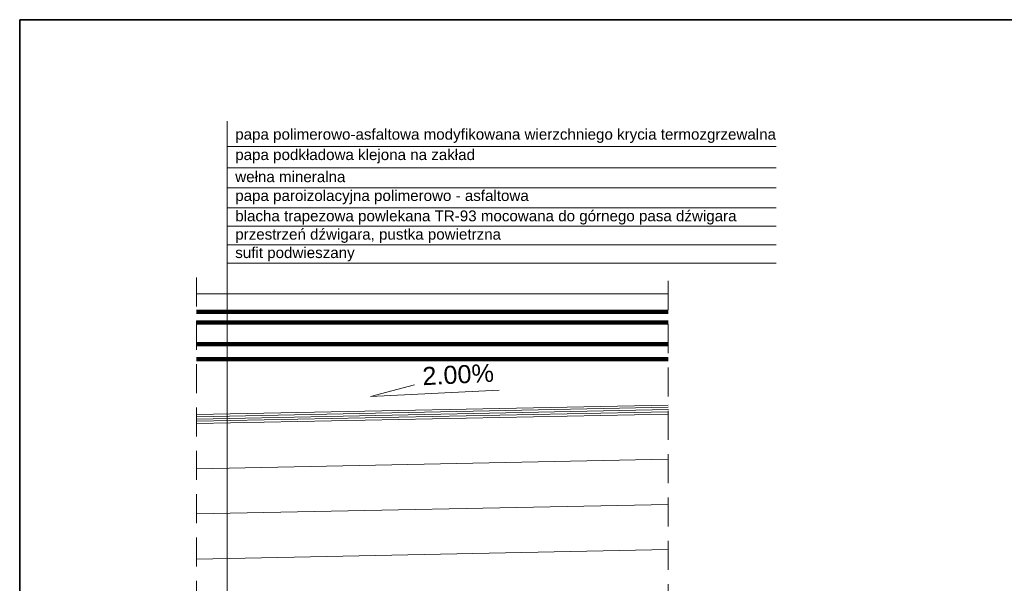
# Model space of a CAD drawing. Header units: millimetres. Extents: x -3262 to 9, y -3066 to -755.
# Tile 7 of 9: x -3262 to -2172, y -1379 to -755. Entities that reach past the tile are written whole.
import ezdxf

# ---------------------------------------------------------------- set-up
doc = ezdxf.new("R2010")
doc.units = ezdxf.units.MM
doc.header["$MEASUREMENT"] = 0
for name, pattern in [('ACAD_ISO03W100', [2500, 1250, -1250]), ('Dashed', [5644.44, 2822.22, -2822.22]), ('JIS_02_2.0', [48, 32, -16])]:
    doc.linetypes.add(name, pattern=pattern)
for name, color, linetype, lineweight, true_color in [('a___cienka___0.15_Nr_pióra__10', 7, 'Continuous', 211, 0xb8231b), ('a___ocieplenie_Nr_pióra__214', 7, 'Continuous', 20, 0xcc0000), ('a___przekrojowa___0.5_Nr_pióra__160', 7, 'Continuous', 20, 0x020602), ('MAPA SKAN_Nr_pióra__3', 7, 'Continuous', 35, 0x008200)]:
    doc.layers.add(name, color=color, linetype=linetype, lineweight=lineweight, true_color=true_color)
for name, color, linetype, lineweight in [('a___widokowa_0.25_Nr_pióra__130', 5, 'Continuous', 20), ('Budowlane - Opisy_Nr_pióra__7', 7, 'Continuous', 13), ('detale_Nr_pióra__7', 7, 'Continuous', 13), ('Wyposazenie Wew - Aranzacja Bistro 160 - Opisy_Nr_pióra__7', 7, 'Continuous', 13)]:
    doc.layers.add(name, color=color, linetype=linetype, lineweight=lineweight)
doc.styles.add('GENERATED_STYLE_1', font='txt')
doc.linetypes.add('BATTING', pattern='A,0,[1,D1 - Zamość - pawilon - detal D1 i D21.Shx,S=2.01587e-05,R=0,X=0,Y=0],-10.16254,0', length=10.16254)

msp = doc.modelspace()

# ---------------------------------------------------------------- linework, layer by layer
at = {"layer": 'a___cienka___0.15_Nr_pióra__10', "linetype": 'Continuous'}
for p, q in [((-3066.6, -1078.6), (-2544, -1078.6)), ((-3066.6, -1090.5), (-2544, -1090.5)), ((-3066.6, -1114.6), (-2544, -1114.6)), ((-3066.6, -1131.1), (-2544, -1131.1))]:
    msp.add_line(p, q, dxfattribs=at)
at = {"layer": 'a___ocieplenie_Nr_pióra__214', "linetype": 'BATTING', "flags": 128}
for points in [[(-2544, -1241.8), (-3066.6, -1252.3)], [(-2544, -1341.9), (-3066.6, -1352.3)]]:
    msp.add_lwpolyline(points, dxfattribs=at)
at = {"layer": 'a___przekrojowa___0.5_Nr_pióra__160', "linetype": 'Continuous', "flags": 128}
msp.add_lwpolyline([(-2544, -1181.8), (-3066.5, -1192.3)], dxfattribs=at)
at = {"layer": 'a___widokowa_0.25_Nr_pióra__130', "linetype": 'JIS_02_2.0'}
for p, q in [((-3066.6, -1040.6), (-3066.6, -1676.7)), ((-2544, -1044.3), (-2544, -1676.7))]:
    msp.add_line(p, q, dxfattribs=at)
at = {"layer": 'a___widokowa_0.25_Nr_pióra__130', "linetype": 'Continuous'}
for p, q in [((-3066.6, -1058.6), (-2544, -1058.6)), ((-2873.7, -1172.5), (-2825.1, -1159.4)), ((-2731.5, -1165.4), (-2873.7, -1172.5))]:
    msp.add_line(p, q, dxfattribs=at)
at = {"layer": 'a___widokowa_0.25_Nr_pióra__130', "linetype": 'Dashed', "flags": 128}
msp.add_lwpolyline([(-2544, -1184.3), (-3066.4, -1194.8)], dxfattribs=at)
at = {"layer": 'a___widokowa_0.25_Nr_pióra__130', "linetype": 'Continuous', "flags": 128}
for points in [[(-2543.9, -1186.8), (-3066.4, -1197.3)], [(-2544, -1191.8), (-3066.3, -1202.3)], [(-2544, -1291.9), (-3066.6, -1302.3)]]:
    msp.add_lwpolyline(points, dxfattribs=at)
at = {"layer": 'a___widokowa_0.25_Nr_pióra__130', "linetype": 'ACAD_ISO03W100', "flags": 128}
msp.add_lwpolyline([(-2544, -1189.3), (-3066.3, -1199.8)], dxfattribs=at)
at = {"layer": 'detale_Nr_pióra__7', "linetype": 'Continuous'}
for p, q in [((-3032.7, -867.5), (-3032.7, -2734.6)), ((-2424.3, -895.4), (-3032.7, -895.4)), ((-2424.3, -919.2), (-3032.7, -919.2)), ((-2424.3, -941.2), (-3032.7, -941.2)), ((-2424.3, -963.6), (-3032.7, -963.6)), ((-2424.3, -983.9), (-3032.7, -983.9)), ((-2424.3, -1004.3), (-3032.7, -1004.3)), ((-2424.3, -1024.6), (-3032.7, -1024.6))]:
    msp.add_line(p, q, dxfattribs=at)
at = {"layer": 'MAPA SKAN_Nr_pióra__3', "linetype": 'Continuous', "flags": 128}
msp.add_lwpolyline([(-3262.5, -755.2), (8.8, -755.2), (8.8, -3066.3), (-3262.5, -3066.3)], close=True, dxfattribs=at)

# ---------------------------------------------------------------- texts
at = {"layer": 'Budowlane - Opisy_Nr_pióra__7', "linetype": 'Continuous', "insert": (-2815.8, -1160.2), "char_height": 20, "attachment_point": 7, "rotation": 2.8509, "style": 'GENERATED_STYLE_1'}
msp.add_mtext('\\A1;{\\fArial|b0|i0|c238|p38;2.00%}', dxfattribs=at)
at = {"layer": 'Wyposazenie Wew - Aranzacja Bistro 160 - Opisy_Nr_pióra__7', "linetype": 'Continuous', "char_height": 12, "attachment_point": 7, "style": 'GENERATED_STYLE_1'}
for s, insert in [('\\A1;{\\fArial|b0|i0|c238|p38;papa polimerowo-asfaltowa modyfikowana wierzchniego krycia termozgrzewalna}', (-3023.7, -891.6)), ('\\A1;{\\fArial|b0|i0|c238|p38;papa podkładowa klejona na zakład}', (-3023.7, -914.2)), ('\\A1;{\\fArial|b0|i0|c238|p38;wełna mineralna}', (-3023.7, -935.2)), ('\\A1;{\\fArial|b0|i0|c238|p38;papa paroizolacyjna polimerowo - asfaltowa}', (-3023.7, -959.5)), ('\\A1;{\\fArial|b0|i0|c238|p38;blacha trapezowa powlekana TR-93 mocowana do górnego pasa dźwigara}', (-3023.7, -982)), ('\\A1;{\\fArial|b0|i0|c238|p38;przestrzeń dźwigara, pustka powietrzna}', (-3023.7, -1002.3)), ('\\A1;{\\fArial|b0|i0|c238|p38;sufit podwieszany}', (-3023.7, -1022.7))]:
    msp.add_mtext(s, dxfattribs=dict(at, insert=insert))

doc.saveas('drawing.dxf')
